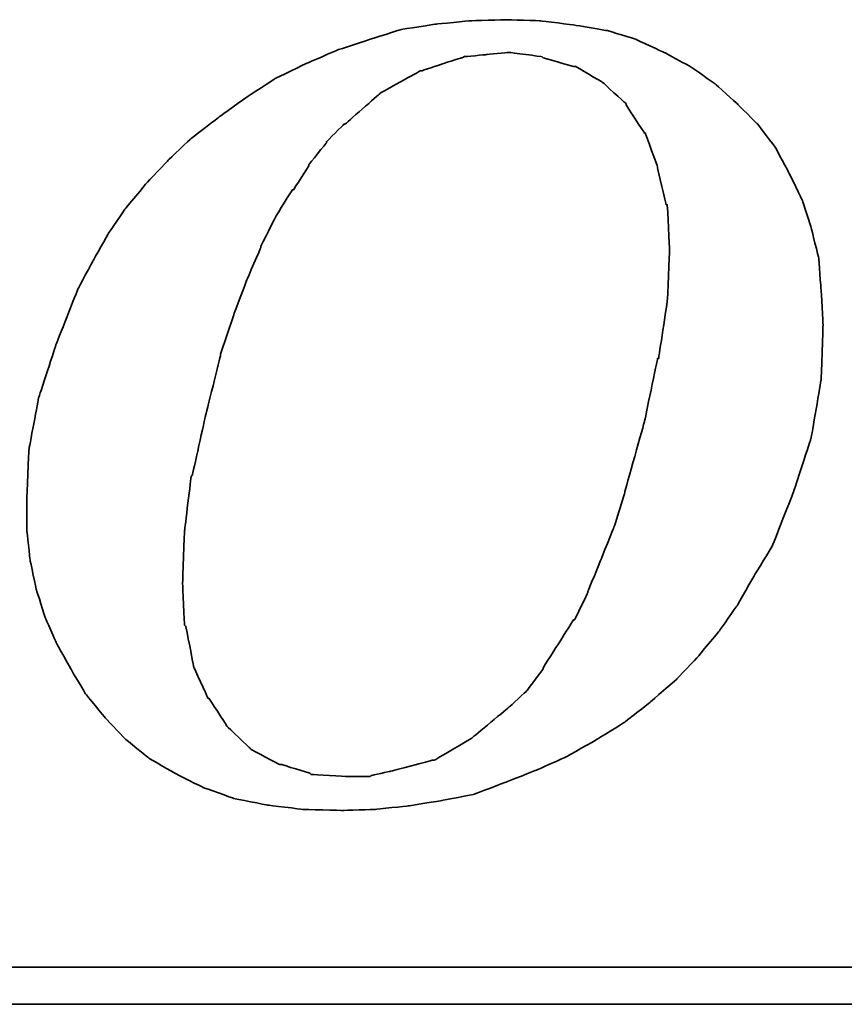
# Model space of a CAD drawing. Header units: millimetres. Extents: x 321 to 573, y 335 to 412.
# Tile 47 of 55: x 519.97 to 522.66, y 358.68 to 361.9. Entities that reach past the tile are written whole.
import ezdxf

# ---------------------------------------------------------------- set-up
doc = ezdxf.new("R2010")
doc.units = ezdxf.units.MM
doc.header["$LTSCALE"] = 0.1
doc.layers.add('DIM', color=4, linetype='CONTINUOUS')
doc.layers.add('layer 1', color=7, linetype='CONTINUOUS')

# ---------------------------------------------------------------- blocks, each defined once
blk = doc.blocks.new('TBI MOTION logo(完整正式版)')
at = {"layer": 'layer 1', "color": 22, "lineweight": 35}
for points, knots in [([(35.79625, -6.98375), (35.79625, -6.98375), (36.23125, -7.43875), (36.23125, -7.43875), (36.23125, -7.43875), (36.23125, -7.43875), (36.75625, -7.87125), (36.75625, -7.87125), (36.75625, -7.87125), (36.75625, -7.87125), (37.33125, -8.20375), (37.33125, -8.20375), (37.33125, -8.20375), (37.33125, -8.20375), (37.95625, -8.51875), (37.95625, -8.51875), (37.95625, -8.51875), (37.95625, -8.51875), (38.62625, -8.75875), (38.62625, -8.75875), (38.62625, -8.75875), (38.62625, -8.75875), (39.37125, -8.90375), (39.37125, -8.90375), (39.37125, -8.90375), (39.37125, -8.90375), (40.14125, -8.99875), (40.14125, -8.99875), (40.14125, -8.99875), (40.14125, -8.99875), (41.02625, -9.02375), (41.02625, -9.02375), (41.02625, -9.02375), (41.02625, -9.02375), (41.74625, -8.99875), (41.74625, -8.99875), (41.74625, -8.99875), (41.74625, -8.99875), (42.46625, -8.92375), (42.46625, -8.92375), (42.46625, -8.92375), (42.46625, -8.92375), (43.21125, -8.80625), (43.21125, -8.80625), (43.21125, -8.80625), (43.21125, -8.80625), (43.93125, -8.66375), (43.93125, -8.66375), (43.93125, -8.66375), (43.93125, -8.66375), (44.62625, -8.39875), (44.62625, -8.39875), (44.62625, -8.39875), (44.62625, -8.39875), (45.29625, -8.13375), (45.29625, -8.13375), (45.29625, -8.13375), (45.29625, -8.13375), (45.94625, -7.84375), (45.94625, -7.84375), (45.94625, -7.84375), (45.94625, -7.84375), (46.61625, -7.46375), (46.61625, -7.46375), (46.61625, -7.46375), (46.61625, -7.46375), (47.24125, -7.07875), (47.24125, -7.07875), (47.24125, -7.07875), (47.24125, -7.07875), (47.81625, -6.62375), (47.81625, -6.62375), (47.81625, -6.62375), (47.81625, -6.62375), (48.36875, -6.14375), (48.36875, -6.14375), (48.36875, -6.14375), (48.36875, -6.14375), (48.84625, -5.64125), (48.84625, -5.64125), (48.84625, -5.64125), (48.84625, -5.64125), (49.32625, -5.06375), (49.32625, -5.06375), (49.32625, -5.06375), (49.32625, -5.06375), (49.71125, -4.51374), (49.71125, -4.51374), (49.71125, -4.51374), (49.71125, -4.51374), (50.09625, -3.83874), (50.09625, -3.83874), (50.09625, -3.83874), (50.09625, -3.83874), (50.48125, -3.21374), (50.48125, -3.21374), (50.48125, -3.21374), (50.48125, -3.21374), (50.96125, -1.99125), (50.96125, -1.99125), (50.96125, -1.99125), (50.96125, -1.99125), (51.34375, -0.81875), (51.34375, -0.81875), (51.34375, -0.81875), (51.34375, -0.81875), (51.56125, 0.45624), (51.56125, 0.45624), (51.56125, 0.45624), (51.56125, 0.45624), (51.60625, 1.67624), (51.60625, 1.67624), (51.60625, 1.67624), (51.60625, 1.67624), (51.56125, 2.44625), (51.56125, 2.44625), (51.56125, 2.44625), (51.56125, 2.44625), (51.51125, 3.14125), (51.51125, 3.14125), (51.51125, 3.14125), (51.51125, 3.14125), (51.34375, 3.81125), (51.34375, 3.81125), (51.34375, 3.81125), (51.34375, 3.81125), (51.15125, 4.41125), (51.15125, 4.41125), (51.15125, 4.41125), (51.15125, 4.41125), (50.86125, 5.01125), (50.86125, 5.01125), (50.86125, 5.01125), (50.86125, 5.01125), (50.55125, 5.58875), (50.55125, 5.58875), (50.55125, 5.58875), (50.55125, 5.58875), (50.16625, 6.09125), (50.16625, 6.09125), (50.16625, 6.09125), (50.16625, 6.09125), (49.71125, 6.54875), (49.71125, 6.54875), (49.71125, 6.54875), (49.71125, 6.54875), (49.23125, 6.98125), (49.23125, 6.98125), (49.23125, 6.98125), (49.23125, 6.98125), (48.67875, 7.36625), (48.67875, 7.36625), (48.67875, 7.36625), (48.67875, 7.36625), (48.10375, 7.67625), (48.10375, 7.67625), (48.10375, 7.67625), (48.10375, 7.67625), (47.48125, 7.96375), (47.48125, 7.96375), (47.48125, 7.96375), (47.48125, 7.96375), (46.85625, 8.15625), (46.85625, 8.15625), (46.85625, 8.15625), (46.85625, 8.15625), (46.13625, 8.27624), (46.13625, 8.27624), (46.13625, 8.27624), (46.13625, 8.27624), (45.39125, 8.37125), (45.39125, 8.37125), (45.39125, 8.37125), (45.39125, 8.37125), (44.62625, 8.39624), (44.62625, 8.39624), (44.62625, 8.39624), (44.62625, 8.39624), (43.83625, 8.37125), (43.83625, 8.37125), (43.83625, 8.37125), (43.83625, 8.37125), (43.09125, 8.30125), (43.09125, 8.30125), (43.09125, 8.30125), (43.09125, 8.30125), (42.32125, 8.18125), (42.32125, 8.18125), (42.32125, 8.18125), (42.32125, 8.18125), (41.62875, 7.96375), (41.62875, 7.96375), (41.62875, 7.96375), (41.62875, 7.96375), (40.90625, 7.72625), (40.90625, 7.72625), (40.90625, 7.72625), (40.90625, 7.72625), (40.23624, 7.43625), (40.23624, 7.43625), (40.23624, 7.43625), (40.23624, 7.43625), (39.54124, 7.10125), (39.54124, 7.10125), (39.54124, 7.10125), (39.54124, 7.10125), (38.91625, 6.69125), (38.91625, 6.69125), (38.91625, 6.69125), (38.91625, 6.69125), (38.31625, 6.26125), (38.31625, 6.26125), (38.31625, 6.26125), (38.31625, 6.26125), (37.69125, 5.78125), (37.69125, 5.78125), (37.69125, 5.78125), (37.69125, 5.78125), (37.18625, 5.30125), (37.18625, 5.30125), (37.18625, 5.30125), (37.18625, 5.30125), (36.70625, 4.79624), (36.70625, 4.79624), (36.70625, 4.79624), (36.70625, 4.79624), (36.23125, 4.22125), (36.23125, 4.22125), (36.23125, 4.22125), (36.23125, 4.22125), (35.87124, 3.69375), (35.87124, 3.69375), (35.87124, 3.69375), (35.87124, 3.69375), (35.53125, 3.09125), (35.53125, 3.09125), (35.53125, 3.09125), (35.53125, 3.09125), (35.19875, 2.47125), (35.19875, 2.47125), (35.19875, 2.47125), (35.19875, 2.47125), (34.71625, 1.24625), (34.71625, 1.24625), (34.71625, 1.24625), (34.71625, 1.24625), (34.33125, 0.06874), (34.33125, 0.06874), (34.33125, 0.06874), (34.33125, 0.06874), (34.11625, -1.07875), (34.11625, -1.07875), (34.11625, -1.07875), (34.11625, -1.07875), (34.07125, -2.15875), (34.07125, -2.15875), (34.07125, -2.15875), (34.07125, -2.15875), (34.07125, -2.85375), (34.07125, -2.85375), (34.07125, -2.85375), (34.07125, -2.85375), (34.14125, -3.50375), (34.14125, -3.50375), (34.14125, -3.50375), (34.14125, -3.50375), (34.28625, -4.17375), (34.28625, -4.17375), (34.28625, -4.17375), (34.28625, -4.17375), (34.47625, -4.77624), (34.47625, -4.77624), (34.47625, -4.77624), (34.47625, -4.77624), (34.71625, -5.32625), (34.71625, -5.32625), (34.71625, -5.32625), (34.71625, -5.32625), (35.05375, -5.92875), (35.05375, -5.92875), (35.05375, -5.92875), (35.05375, -5.92875), (35.36375, -6.45375), (35.36375, -6.45375), (35.36375, -6.45375), (35.36375, -6.45375), (35.79625, -6.98375), (35.79625, -6.98375)], [0, 0, 0, 0, 0.01388889, 0.01388889, 0.01388889, 0.0138889, 0.02777778, 0.02777778, 0.02777778, 0.02777779, 0.04166667, 0.04166667, 0.04166667, 0.04166668, 0.05555556, 0.05555556, 0.05555556, 0.05555557, 0.06944444, 0.06944444, 0.06944444, 0.06944445, 0.08333333, 0.08333333, 0.08333333, 0.08333334, 0.09722222, 0.09722222, 0.09722222, 0.09722223, 0.11111111, 0.11111111, 0.11111111, 0.11111112, 0.125, 0.125, 0.125, 0.12500001, 0.13888889, 0.13888889, 0.13888889, 0.1388889, 0.15277778, 0.15277778, 0.15277778, 0.15277779, 0.16666667, 0.16666667, 0.16666667, 0.16666668, 0.18055556, 0.18055556, 0.18055556, 0.18055557, 0.19444444, 0.19444444, 0.19444444, 0.19444445, 0.20833333, 0.20833333, 0.20833333, 0.20833334, 0.22222222, 0.22222222, 0.22222222, 0.22222223, 0.23611111, 0.23611111, 0.23611111, 0.23611112, 0.25, 0.25, 0.25, 0.25000001, 0.26388889, 0.26388889, 0.26388889, 0.2638889, 0.27777778, 0.27777778, 0.27777778, 0.27777779, 0.29166667, 0.29166667, 0.29166667, 0.29166668, 0.30555556, 0.30555556, 0.30555556, 0.30555557, 0.31944444, 0.31944444, 0.31944444, 0.31944445, 0.33333333, 0.33333333, 0.33333333, 0.33333334, 0.34722222, 0.34722222, 0.34722222, 0.34722223, 0.36111111, 0.36111111, 0.36111111, 0.36111112, 0.375, 0.375, 0.375, 0.37500001, 0.38888889, 0.38888889, 0.38888889, 0.3888889, 0.40277778, 0.40277778, 0.40277778, 0.40277779, 0.41666667, 0.41666667, 0.41666667, 0.41666668, 0.43055556, 0.43055556, 0.43055556, 0.43055557, 0.44444444, 0.44444444, 0.44444444, 0.44444445, 0.45833333, 0.45833333, 0.45833333, 0.45833334, 0.47222222, 0.47222222, 0.47222222, 0.47222223, 0.48611111, 0.48611111, 0.48611111, 0.48611112, 0.5, 0.5, 0.5, 0.50000001, 0.51388889, 0.51388889, 0.51388889, 0.5138889, 0.52777778, 0.52777778, 0.52777778, 0.52777779, 0.54166667, 0.54166667, 0.54166667, 0.54166668, 0.55555556, 0.55555556, 0.55555556, 0.55555557, 0.56944444, 0.56944444, 0.56944444, 0.56944445, 0.58333333, 0.58333333, 0.58333333, 0.58333334, 0.59722222, 0.59722222, 0.59722222, 0.59722223, 0.61111111, 0.61111111, 0.61111111, 0.61111112, 0.625, 0.625, 0.625, 0.62500001, 0.63888889, 0.63888889, 0.63888889, 0.6388889, 0.65277778, 0.65277778, 0.65277778, 0.65277779, 0.66666667, 0.66666667, 0.66666667, 0.66666668, 0.68055556, 0.68055556, 0.68055556, 0.68055557, 0.69444444, 0.69444444, 0.69444444, 0.69444445, 0.70833333, 0.70833333, 0.70833333, 0.70833334, 0.72222222, 0.72222222, 0.72222222, 0.72222223, 0.73611111, 0.73611111, 0.73611111, 0.73611112, 0.75, 0.75, 0.75, 0.75000001, 0.76388889, 0.76388889, 0.76388889, 0.7638889, 0.77777778, 0.77777778, 0.77777778, 0.77777779, 0.79166667, 0.79166667, 0.79166667, 0.79166668, 0.80555556, 0.80555556, 0.80555556, 0.80555557, 0.81944444, 0.81944444, 0.81944444, 0.81944445, 0.83333333, 0.83333333, 0.83333333, 0.83333334, 0.84722222, 0.84722222, 0.84722222, 0.84722223, 0.86111111, 0.86111111, 0.86111111, 0.86111112, 0.875, 0.875, 0.875, 0.87500001, 0.88888889, 0.88888889, 0.88888889, 0.8888889, 0.90277778, 0.90277778, 0.90277778, 0.90277779, 0.91666667, 0.91666667, 0.91666667, 0.91666668, 0.93055556, 0.93055556, 0.93055556, 0.93055557, 0.94444444, 0.94444444, 0.94444444, 0.94444445, 0.95833333, 0.95833333, 0.95833333, 0.95833334, 0.97222222, 0.97222222, 0.97222222, 0.97222223, 0.98611111, 0.98611111, 0.98611111, 0.98611112, 1, 1, 1, 1]), ([(38.33875, 1.03124), (38.33875, 1.03124), (38.62625, 1.89625), (38.62625, 1.89625), (38.62625, 1.89625), (38.62625, 1.89625), (38.91625, 2.66375), (38.91625, 2.66375), (38.91625, 2.66375), (38.91625, 2.66375), (39.22625, 3.38125), (39.22625, 3.38125), (39.22625, 3.38125), (39.22625, 3.38125), (39.22625, 3.40624), (39.22625, 3.40624), (39.22625, 3.40624), (39.22625, 3.40624), (39.56124, 4.07624), (39.56124, 4.07624), (39.56124, 4.07624), (39.56124, 4.07624), (39.92125, 4.65125), (39.92125, 4.65125), (39.92125, 4.65125), (39.92125, 4.65125), (39.94625, 4.65125), (39.94625, 4.65125), (39.94625, 4.65125), (39.94625, 4.65125), (40.28125, 5.17875), (40.28125, 5.17875), (40.28125, 5.17875), (40.28125, 5.17875), (40.28125, 5.20375), (40.28125, 5.20375), (40.28125, 5.20375), (40.28125, 5.20375), (40.66875, 5.68625), (40.66875, 5.68625), (40.66875, 5.68625), (40.66875, 5.68625), (40.66875, 5.70625), (40.66875, 5.70625), (40.66875, 5.70625), (40.66875, 5.70625), (41.05124, 6.09125), (41.05124, 6.09125), (41.05124, 6.09125), (41.05124, 6.09125), (41.07625, 6.09125), (41.07625, 6.09125), (41.07625, 6.09125), (41.07625, 6.09125), (41.84125, 6.76625), (41.84125, 6.76625), (41.84125, 6.76625), (41.84125, 6.76625), (41.86625, 6.78625), (41.86625, 6.78625), (41.86625, 6.78625), (41.86625, 6.78625), (42.73125, 7.26624), (42.73125, 7.26624), (42.73125, 7.26624), (42.73125, 7.26624), (42.75625, 7.26624), (42.75625, 7.26624), (42.75625, 7.26624), (42.75625, 7.26624), (43.18625, 7.41125), (43.18625, 7.41125), (43.18625, 7.41125), (43.18625, 7.41125), (43.64125, 7.55625), (43.64125, 7.55625), (43.64125, 7.55625), (43.64125, 7.55625), (43.66625, 7.55625), (43.66625, 7.55625), (43.66625, 7.55625), (43.66625, 7.55625), (43.69125, 7.58124), (43.69125, 7.58124), (43.69125, 7.58124), (43.69125, 7.58124), (44.19125, 7.62625), (44.19125, 7.62625), (44.19125, 7.62625), (44.19125, 7.62625), (44.67125, 7.67625), (44.67125, 7.67625), (44.67125, 7.67625), (44.67125, 7.67625), (44.69625, 7.67625), (44.69625, 7.67625), (44.69625, 7.67625), (44.69625, 7.67625), (45.41875, 7.58124), (45.41875, 7.58124), (45.41875, 7.58124), (45.41875, 7.58124), (45.44125, 7.55625), (45.44125, 7.55625), (45.44125, 7.55625), (45.44125, 7.55625), (46.11125, 7.36625), (46.11125, 7.36625), (46.11125, 7.36625), (46.11125, 7.36625), (46.13625, 7.36625), (46.13625, 7.36625), (46.13625, 7.36625), (46.13625, 7.36625), (46.15875, 7.36625), (46.15875, 7.36625), (46.15875, 7.36625), (46.15875, 7.36625), (46.73625, 7.02624), (46.73625, 7.02624), (46.73625, 7.02624), (46.73625, 7.02624), (46.76125, 7.00624), (46.76125, 7.00624), (46.76125, 7.00624), (46.76125, 7.00624), (47.24125, 6.57124), (47.24125, 6.57124), (47.24125, 6.57124), (47.24125, 6.57124), (47.26625, 6.54875), (47.26625, 6.54875), (47.26625, 6.54875), (47.26625, 6.54875), (47.26625, 6.52375), (47.26625, 6.52375), (47.26625, 6.52375), (47.26625, 6.52375), (47.67375, 5.89875), (47.67375, 5.89875), (47.67375, 5.89875), (47.67375, 5.89875), (47.69625, 5.89875), (47.69625, 5.89875), (47.69625, 5.89875), (47.69625, 5.89875), (47.69625, 5.87625), (47.69625, 5.87625), (47.69625, 5.87625), (47.69625, 5.87625), (47.96125, 5.15625), (47.96125, 5.15625), (47.96125, 5.15625), (47.96125, 5.15625), (47.96125, 5.13125), (47.96125, 5.13125), (47.96125, 5.13125), (47.96125, 5.13125), (48.15125, 4.31875), (48.15125, 4.31875), (48.15125, 4.31875), (48.15125, 4.31875), (48.17625, 4.31875), (48.17625, 4.31875), (48.17625, 4.31875), (48.17625, 4.31875), (48.17625, 4.29125), (48.17625, 4.29125), (48.17625, 4.29125), (48.17625, 4.29125), (48.22625, 3.33125), (48.22625, 3.33125), (48.22625, 3.33125), (48.22625, 3.33125), (48.22625, 3.30875), (48.22625, 3.30875), (48.22625, 3.30875), (48.22625, 3.30875), (48.17625, 2.20624), (48.17625, 2.20624), (48.17625, 2.20624), (48.17625, 2.20624), (48.17625, 2.18124), (48.17625, 2.18124), (48.17625, 2.18124), (48.17625, 2.18124), (47.98375, 0.93624), (47.98375, 0.93624), (47.98375, 0.93624), (47.98375, 0.93624), (47.96125, 0.93624), (47.96125, 0.93624), (47.96125, 0.93624), (47.96125, 0.93624), (47.67375, -0.45874), (47.67375, -0.45874), (47.67375, -0.45874), (47.67375, -0.45874), (47.24125, -1.99125), (47.24125, -1.99125), (47.24125, -1.99125), (47.24125, -1.99125), (47.24125, -2.01874), (47.24125, -2.01874), (47.24125, -2.01874), (47.24125, -2.01874), (47.00125, -2.78375), (47.00125, -2.78375), (47.00125, -2.78375), (47.00125, -2.78375), (46.71125, -3.50375), (46.71125, -3.50375), (46.71125, -3.50375), (46.71125, -3.50375), (46.42625, -4.19875), (46.42625, -4.19875), (46.42625, -4.19875), (46.42625, -4.19875), (46.42625, -4.22375), (46.42625, -4.22375), (46.42625, -4.22375), (46.42625, -4.22375), (46.13625, -4.82374), (46.13625, -4.82374), (46.13625, -4.82374), (46.13625, -4.82374), (46.11125, -4.82374), (46.11125, -4.82374), (46.11125, -4.82374), (46.11125, -4.82374), (45.77625, -5.35125), (45.77625, -5.35125), (45.77625, -5.35125), (45.77625, -5.35125), (45.44125, -5.87875), (45.44125, -5.87875), (45.44125, -5.87875), (45.44125, -5.87875), (45.44125, -5.90375), (45.44125, -5.90375), (45.44125, -5.90375), (45.44125, -5.90375), (45.10625, -6.35875), (45.10625, -6.35875), (45.10625, -6.35875), (45.10625, -6.35875), (45.08125, -6.38375), (45.08125, -6.38375), (45.08125, -6.38375), (45.08125, -6.38375), (44.69625, -6.74375), (44.69625, -6.74375), (44.69625, -6.74375), (44.69625, -6.74375), (43.88375, -7.41625), (43.88375, -7.41625), (43.88375, -7.41625), (43.88375, -7.41625), (43.85625, -7.43875), (43.85625, -7.43875), (43.85625, -7.43875), (43.85625, -7.43875), (43.04125, -7.91875), (43.04125, -7.91875), (43.04125, -7.91875), (43.04125, -7.91875), (43.01625, -7.91875), (43.01625, -7.91875), (43.01625, -7.91875), (43.01625, -7.91875), (42.99625, -7.91875), (42.99625, -7.91875), (42.99625, -7.91875), (42.99625, -7.91875), (42.08125, -8.15875), (42.08125, -8.15875), (42.08125, -8.15875), (42.08125, -8.15875), (41.65125, -8.25625), (41.65125, -8.25625), (41.65125, -8.25625), (41.65125, -8.25625), (41.62875, -8.27875), (41.62875, -8.27875), (41.62875, -8.27875), (41.62875, -8.27875), (41.60125, -8.27875), (41.60125, -8.27875), (41.60125, -8.27875), (41.60125, -8.27875), (41.12125, -8.27875), (41.12125, -8.27875), (41.12125, -8.27875), (41.12125, -8.27875), (40.35624, -8.23125), (40.35624, -8.23125), (40.35624, -8.23125), (40.35624, -8.23125), (40.33125, -8.23125), (40.33125, -8.23125), (40.33125, -8.23125), (40.33125, -8.23125), (40.30625, -8.20375), (40.30625, -8.20375), (40.30625, -8.20375), (40.30625, -8.20375), (39.68375, -8.01375), (39.68375, -8.01375), (39.68375, -8.01375), (39.68375, -8.01375), (39.66124, -8.01375), (39.66124, -8.01375), (39.66124, -8.01375), (39.66124, -8.01375), (39.63625, -8.01375), (39.63625, -8.01375), (39.63625, -8.01375), (39.63625, -8.01375), (39.01125, -7.67875), (39.01125, -7.67875), (39.01125, -7.67875), (39.01125, -7.67875), (38.98875, -7.65375), (38.98875, -7.65375), (38.98875, -7.65375), (38.98875, -7.65375), (38.48625, -7.17375), (38.48625, -7.17375), (38.48625, -7.17375), (38.48625, -7.17375), (38.45875, -7.14875), (38.45875, -7.14875), (38.45875, -7.14875), (38.45875, -7.14875), (38.45875, -7.12875), (38.45875, -7.12875), (38.45875, -7.12875), (38.45875, -7.12875), (38.07625, -6.54875), (38.07625, -6.54875), (38.07625, -6.54875), (38.07625, -6.54875), (38.05125, -6.54875), (38.05125, -6.54875), (38.05125, -6.54875), (38.05125, -6.54875), (38.05125, -6.52875), (38.05125, -6.52875), (38.05125, -6.52875), (38.05125, -6.52875), (37.74125, -5.85375), (37.74125, -5.85375), (37.74125, -5.85375), (37.74125, -5.85375), (37.74125, -5.82875), (37.74125, -5.82875), (37.74125, -5.82875), (37.74125, -5.82875), (37.57375, -4.96875), (37.57375, -4.96875), (37.57375, -4.96875), (37.57375, -4.96875), (37.54625, -4.94375), (37.54625, -4.94375), (37.54625, -4.94375), (37.54625, -4.94375), (37.50125, -4.03375), (37.50125, -4.03375), (37.50125, -4.03375), (37.50125, -4.03375), (37.50125, -4.00875), (37.50125, -4.00875), (37.50125, -4.00875), (37.50125, -4.00875), (37.54625, -2.85375), (37.54625, -2.85375), (37.54625, -2.85375), (37.54625, -2.85375), (37.69125, -1.65875), (37.69125, -1.65875), (37.69125, -1.65875), (37.69125, -1.65875), (37.71624, -1.63375), (37.71624, -1.63375), (37.71624, -1.63375), (37.71624, -1.63375), (38.00375, -0.33875), (38.00375, -0.33875), (38.00375, -0.33875), (38.00375, -0.33875), (38.33875, 1.00624), (38.33875, 1.00624), (38.33875, 1.00624), (38.33875, 1.00624), (38.33875, 1.03124), (38.33875, 1.03124)], [0, 0, 0, 0, 0.01010101, 0.01010101, 0.01010101, 0.01010102, 0.02020202, 0.02020202, 0.02020202, 0.02020203, 0.03030303, 0.03030303, 0.03030303, 0.03030304, 0.04040404, 0.04040404, 0.04040404, 0.04040405, 0.05050505, 0.05050505, 0.05050505, 0.05050506, 0.06060606, 0.06060606, 0.06060606, 0.06060607, 0.07070707, 0.07070707, 0.07070707, 0.07070708, 0.08080808, 0.08080808, 0.08080808, 0.08080809, 0.09090909, 0.09090909, 0.09090909, 0.0909091, 0.1010101, 0.1010101, 0.1010101, 0.10101011, 0.11111111, 0.11111111, 0.11111111, 0.11111112, 0.12121212, 0.12121212, 0.12121212, 0.12121213, 0.13131313, 0.13131313, 0.13131313, 0.13131314, 0.14141414, 0.14141414, 0.14141414, 0.14141415, 0.15151515, 0.15151515, 0.15151515, 0.15151516, 0.16161616, 0.16161616, 0.16161616, 0.16161617, 0.17171717, 0.17171717, 0.17171717, 0.17171718, 0.18181818, 0.18181818, 0.18181818, 0.18181819, 0.19191919, 0.19191919, 0.19191919, 0.1919192, 0.2020202, 0.2020202, 0.2020202, 0.20202021, 0.21212121, 0.21212121, 0.21212121, 0.21212122, 0.22222222, 0.22222222, 0.22222222, 0.22222223, 0.23232323, 0.23232323, 0.23232323, 0.23232324, 0.24242424, 0.24242424, 0.24242424, 0.24242425, 0.25252525, 0.25252525, 0.25252525, 0.25252526, 0.26262626, 0.26262626, 0.26262626, 0.26262627, 0.27272727, 0.27272727, 0.27272727, 0.27272728, 0.28282828, 0.28282828, 0.28282828, 0.28282829, 0.29292929, 0.29292929, 0.29292929, 0.2929293, 0.3030303, 0.3030303, 0.3030303, 0.30303031, 0.31313131, 0.31313131, 0.31313131, 0.31313132, 0.32323232, 0.32323232, 0.32323232, 0.32323233, 0.33333333, 0.33333333, 0.33333333, 0.33333334, 0.34343434, 0.34343434, 0.34343434, 0.34343435, 0.35353535, 0.35353535, 0.35353535, 0.35353536, 0.36363636, 0.36363636, 0.36363636, 0.36363637, 0.37373737, 0.37373737, 0.37373737, 0.37373738, 0.38383838, 0.38383838, 0.38383838, 0.38383839, 0.39393939, 0.39393939, 0.39393939, 0.3939394, 0.4040404, 0.4040404, 0.4040404, 0.40404041, 0.41414141, 0.41414141, 0.41414141, 0.41414142, 0.42424242, 0.42424242, 0.42424242, 0.42424243, 0.43434343, 0.43434343, 0.43434343, 0.43434344, 0.44444444, 0.44444444, 0.44444444, 0.44444445, 0.45454545, 0.45454545, 0.45454545, 0.45454546, 0.46464646, 0.46464646, 0.46464646, 0.46464647, 0.47474747, 0.47474747, 0.47474747, 0.47474748, 0.48484848, 0.48484848, 0.48484848, 0.48484849, 0.49494949, 0.49494949, 0.49494949, 0.4949495, 0.50505051, 0.50505051, 0.50505051, 0.50505052, 0.51515152, 0.51515152, 0.51515152, 0.51515153, 0.52525253, 0.52525253, 0.52525253, 0.52525254, 0.53535354, 0.53535354, 0.53535354, 0.53535355, 0.54545455, 0.54545455, 0.54545455, 0.54545456, 0.55555556, 0.55555556, 0.55555556, 0.55555557, 0.56565657, 0.56565657, 0.56565657, 0.56565658, 0.57575758, 0.57575758, 0.57575758, 0.57575759, 0.58585859, 0.58585859, 0.58585859, 0.5858586, 0.5959596, 0.5959596, 0.5959596, 0.59595961, 0.60606061, 0.60606061, 0.60606061, 0.60606062, 0.61616162, 0.61616162, 0.61616162, 0.61616163, 0.62626263, 0.62626263, 0.62626263, 0.62626264, 0.63636364, 0.63636364, 0.63636364, 0.63636365, 0.64646465, 0.64646465, 0.64646465, 0.64646466, 0.65656566, 0.65656566, 0.65656566, 0.65656567, 0.66666667, 0.66666667, 0.66666667, 0.66666668, 0.67676768, 0.67676768, 0.67676768, 0.67676769, 0.68686869, 0.68686869, 0.68686869, 0.6868687, 0.6969697, 0.6969697, 0.6969697, 0.69696971, 0.70707071, 0.70707071, 0.70707071, 0.70707072, 0.71717172, 0.71717172, 0.71717172, 0.71717173, 0.72727273, 0.72727273, 0.72727273, 0.72727274, 0.73737374, 0.73737374, 0.73737374, 0.73737375, 0.74747475, 0.74747475, 0.74747475, 0.74747476, 0.75757576, 0.75757576, 0.75757576, 0.75757577, 0.76767677, 0.76767677, 0.76767677, 0.76767678, 0.77777778, 0.77777778, 0.77777778, 0.77777779, 0.78787879, 0.78787879, 0.78787879, 0.7878788, 0.7979798, 0.7979798, 0.7979798, 0.79797981, 0.80808081, 0.80808081, 0.80808081, 0.80808082, 0.81818182, 0.81818182, 0.81818182, 0.81818183, 0.82828283, 0.82828283, 0.82828283, 0.82828284, 0.83838384, 0.83838384, 0.83838384, 0.83838385, 0.84848485, 0.84848485, 0.84848485, 0.84848486, 0.85858586, 0.85858586, 0.85858586, 0.85858587, 0.86868687, 0.86868687, 0.86868687, 0.86868688, 0.87878788, 0.87878788, 0.87878788, 0.87878789, 0.88888889, 0.88888889, 0.88888889, 0.8888889, 0.8989899, 0.8989899, 0.8989899, 0.89898991, 0.90909091, 0.90909091, 0.90909091, 0.90909092, 0.91919192, 0.91919192, 0.91919192, 0.91919193, 0.92929293, 0.92929293, 0.92929293, 0.92929294, 0.93939394, 0.93939394, 0.93939394, 0.93939395, 0.94949495, 0.94949495, 0.94949495, 0.94949496, 0.95959596, 0.95959596, 0.95959596, 0.95959597, 0.96969697, 0.96969697, 0.96969697, 0.96969698, 0.97979798, 0.97979798, 0.97979798, 0.97979799, 0.98989899, 0.98989899, 0.98989899, 0.989899, 1, 1, 1, 1]), ([(75.90875, -9.47875), (75.90875, -9.47875), (75.90875, -12.28625), (75.90875, -12.28625), (75.90875, -12.28625), (75.90875, -12.28625), (75.90875, -12.47875), (75.90875, -12.47875), (75.90875, -12.47875), (75.90875, -12.47875), (75.71625, -12.47875), (75.71625, -12.47875), (75.71625, -12.47875), (75.71625, -12.47875), (-88.32875, -12.47875), (-88.32875, -12.47875), (-88.32875, -12.47875), (-88.32875, -12.47875), (-88.32875, -13.29375), (-88.32875, -13.29375), (-88.32875, -13.29375), (-88.32875, -13.29375), (82.89125, -13.29375), (82.89125, -13.29375), (82.89125, -13.29375), (82.89125, -13.29375), (75.90875, -9.47875), (75.90875, -9.47875)], [0, 0, 0, 0, 0.14285714, 0.14285714, 0.14285714, 0.14285715, 0.28571429, 0.28571429, 0.28571429, 0.2857143, 0.42857143, 0.42857143, 0.42857143, 0.42857144, 0.57142857, 0.57142857, 0.57142857, 0.57142858, 0.71428571, 0.71428571, 0.71428571, 0.71428572, 0.85714286, 0.85714286, 0.85714286, 0.85714287, 1, 1, 1, 1])]:
    blk.add_open_spline(points, degree=3, knots=knots, dxfattribs=at)

msp = doc.modelspace()

# ---------------------------------------------------------------- block references
at = {"layer": 'DIM', "color": 0, "xscale": 0.148203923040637, "yscale": 0.148203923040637, "zscale": 0.148203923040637}
msp.add_blockref('TBI MOTION logo(完整正式版)', (514.9451, 360.6524), dxfattribs=at)

doc.saveas('drawing.dxf')
